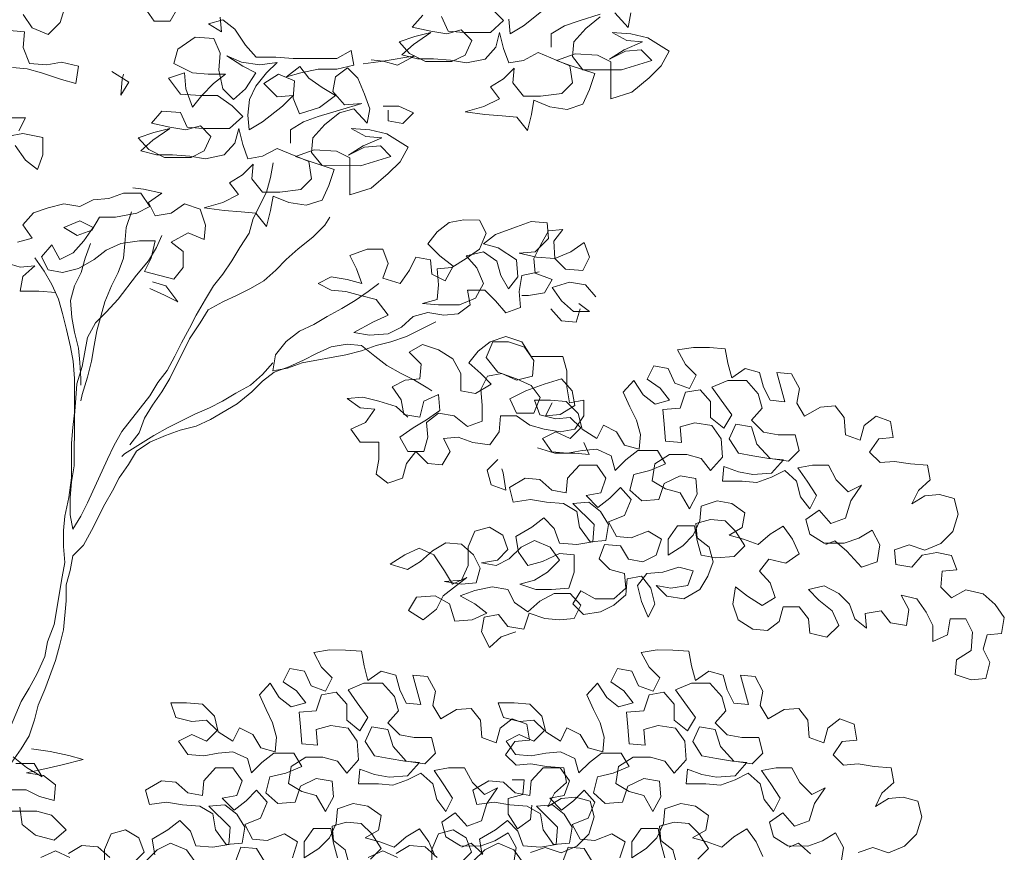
# Model space of a CAD drawing. Header units: metres. Extents: x -1 to 197910, y -70 to 354116.
# Tile 54 of 65: x 122.42 to 125.13, y 21.15 to 23.45. Entities that reach past the tile are written whole.
import ezdxf

# ---------------------------------------------------------------- set-up
doc = ezdxf.new("R2010")
doc.units = ezdxf.units.M
doc.layers.add('N-WE-AL-DETAIL-G', color=7, linetype='Continuous', lineweight=9)

# ---------------------------------------------------------------- blocks, each defined once
blk = doc.blocks.new('Boom_zijaanzicht')
at = {"color": 0, "ltscale": 0.05, "flags": 128}
for points in [[(0.1445, 9.7109), (0.1846, 9.7072), (0.2246, 9.6962), (0.2793, 9.678), (0.3194, 9.667), (0.3267, 9.7144), (0.2793, 9.7253), (0.2392, 9.7181), (0.1919, 9.7218), (0.1737, 9.7655), (0.1774, 9.8093), (0.1263, 9.813)], [(0.2904, 9.882), (0.2758, 9.8347), (0.2429, 9.8019), (0.1992, 9.8202), (0.1738, 9.8566)], [(1.6061, 9.8687), (1.5514, 9.8251), (1.515, 9.8032), (1.5114, 9.8433)], [(1.4677, 9.8689), (1.4968, 9.8397), (1.4603, 9.8069), (1.3874, 9.807), (1.3437, 9.8107), (1.3255, 9.8508)], [(1.2745, 9.8545), (1.2453, 9.8217), (1.2963, 9.8107), (1.34, 9.8034), (1.3801, 9.8143), (1.4093, 9.7851), (1.391, 9.745), (1.3546, 9.7268), (1.2817, 9.7269), (1.238, 9.7488), (1.2088, 9.7816), (1.2526, 9.7962), (1.2963, 9.8071), (1.2489, 9.7743), (1.2161, 9.7452), (1.2598, 9.7342), (1.3035, 9.7342), (1.3509, 9.7305), (1.3946, 9.7232), (1.4457, 9.734), (1.4749, 9.7668), (1.4858, 9.8069), (1.4967, 9.7632), (1.5113, 9.7231), (1.5514, 9.7303), (1.5915, 9.7521), (1.6789, 9.7156), (1.6861, 9.6682), (1.657, 9.6391), (1.5986, 9.6319), (1.5513, 9.6319), (1.5221, 9.6684), (1.5258, 9.7085), (1.4966, 9.6793), (1.4602, 9.6575), (1.4857, 9.6247), (1.4419, 9.6029), (1.3909, 9.5883), (1.4455, 9.581), (1.4929, 9.5773), (1.533, 9.5736), (1.5621, 9.5371), (1.5731, 9.5809), (1.5804, 9.6209), (1.6241, 9.6027), (1.6715, 9.5954), (1.7152, 9.6099), (1.7335, 9.65), (1.7481, 9.6937), (1.6825, 9.7156), (1.6425, 9.7302), (1.6935, 9.7484), (1.7554, 9.7447), (1.7919, 9.7264), (1.7918, 9.6244), (1.8501, 9.6426), (1.8975, 9.6826), (1.9304, 9.7154), (1.9523, 9.7554), (1.894, 9.7919), (1.8466, 9.8029), (1.7956, 9.8066), (1.8357, 9.7847), (1.8794, 9.781), (1.8283, 9.7592), (1.7882, 9.7337), (1.832, 9.7556), (1.8757, 9.7592), (1.9049, 9.73), (1.821, 9.7045), (1.7153, 9.7046), (1.6862, 9.7411), (1.6899, 9.7812), (1.7227, 9.8176), (1.7628, 9.8504)], [(1.8029, 9.8613), (1.8393, 9.8211), (1.8467, 9.8612)], [(1.7628, 9.8577), (1.7045, 9.8395), (1.6644, 9.825), (1.628, 9.8031), (1.6279, 9.7667)], [(0.5091, 9.8746), (0.5345, 9.8381), (0.5783, 9.838), (0.6002, 9.8745)], [(0.7168, 9.8489), (0.7204, 9.8088), (0.6839, 9.8307), (0.724, 9.8416), (0.7568, 9.816), (0.7859, 9.7723), (0.8151, 9.7394), (0.8697, 9.7394), (0.9171, 9.7357), (1.0374, 9.7356), (1.0775, 9.7574), (1.0847, 9.7173), (1.0373, 9.7064), (0.9863, 9.7065), (0.9389, 9.6956), (0.8988, 9.6847), (0.9353, 9.7138), (0.9608, 9.681), (0.9972, 9.6554), (1.0336, 9.6335), (0.9899, 9.6008), (0.9352, 9.5826), (0.917, 9.6264), (0.9207, 9.6737), (0.877, 9.692), (0.8368, 9.6665), (0.8733, 9.6301), (0.917, 9.6337), (0.8878, 9.6045), (0.8331, 9.5608), (0.7966, 9.539), (0.793, 9.5791), (0.7967, 9.6228), (0.815, 9.6593), (0.8442, 9.6957), (0.8733, 9.7248), (0.826, 9.7176), (0.7749, 9.7249), (0.7349, 9.7432), (0.7786, 9.714), (0.815, 9.6957), (0.7858, 9.652), (0.753, 9.6229), (0.7239, 9.6521), (0.713, 9.7031), (0.7167, 9.7505), (0.6985, 9.7906), (0.6475, 9.7943), (0.6001, 9.7615), (0.5891, 9.7214), (0.6401, 9.6959), (0.6838, 9.6922), (0.7312, 9.6921), (0.6984, 9.6667), (0.6655, 9.6339), (0.64, 9.6011), (0.6218, 9.6521), (0.6182, 9.6959), (0.5745, 9.6813), (0.6072, 9.6376), (0.6619, 9.6339), (0.7093, 9.6338), (0.7493, 9.6047), (0.7785, 9.5755), (0.742, 9.5427), (0.6691, 9.5428), (0.6254, 9.5465), (0.6072, 9.5866), (0.5562, 9.5903), (0.527, 9.5575), (0.578, 9.5465), (0.6217, 9.5392), (0.6618, 9.5501), (0.6909, 9.5209), (0.6727, 9.4808), (0.6362, 9.4626), (0.5633, 9.4627), (0.5196, 9.4846), (0.4905, 9.5174), (0.5342, 9.532), (0.578, 9.5429), (0.5306, 9.5101), (0.4978, 9.481), (0.5415, 9.47), (0.5852, 9.47), (0.6326, 9.4663), (0.6763, 9.4589), (0.7273, 9.4698), (0.7565, 9.5026), (0.7675, 9.5427), (0.7784, 9.4989), (0.7929, 9.4588), (0.833, 9.4661), (0.8731, 9.4879), (0.9606, 9.4514), (0.9678, 9.404), (0.9386, 9.3749), (0.8803, 9.3677), (0.8329, 9.3677), (0.8038, 9.4042), (0.8075, 9.4442), (0.7783, 9.4151), (0.7418, 9.3933), (0.7673, 9.3605), (0.7236, 9.3386), (0.6725, 9.3241), (0.7272, 9.3168), (0.7746, 9.3131), (0.8147, 9.3094), (0.8438, 9.2729), (0.8548, 9.3167), (0.8621, 9.3567), (0.9058, 9.3385), (0.9532, 9.3311), (0.9969, 9.3457), (1.0152, 9.3858), (1.0298, 9.4295), (0.9642, 9.4514), (0.9241, 9.466), (0.9752, 9.4842), (1.0371, 9.4805), (1.0735, 9.4622), (1.0735, 9.3602), (1.1318, 9.3784), (1.1792, 9.4184), (1.212, 9.4512), (1.2339, 9.4912), (1.1756, 9.5277), (1.1283, 9.5387), (1.0773, 9.5424), (1.1173, 9.5205), (1.1611, 9.5168), (1.11, 9.495), (1.0699, 9.4695), (1.1137, 9.4913), (1.1574, 9.4949), (1.1865, 9.4658), (1.1027, 9.4403), (0.997, 9.4404), (0.9679, 9.4769), (0.9716, 9.517), (1.0044, 9.5534), (1.0445, 9.5862), (1.0846, 9.5971), (1.121, 9.5569), (1.1283, 9.597), (1.1138, 9.6371), (1.0956, 9.6809), (1.0665, 9.71), (1.0337, 9.6846), (1.0263, 9.6445), (1.0591, 9.608), (1.1065, 9.6116), (1.0445, 9.5935), (0.9862, 9.5753), (0.9461, 9.5607), (0.9096, 9.5389), (0.9096, 9.5025)], [(1.1102, 9.7209), (1.1649, 9.7282), (1.2524, 9.7427), (1.205, 9.7172), (1.1649, 9.7282), (1.1321, 9.7319)], [(0.4178, 9.6997), (0.4651, 9.6705), (0.4432, 9.6341), (0.4469, 9.6778), (0.4506, 9.6924)], [(1.1648, 9.6043), (1.2085, 9.6042), (1.2486, 9.586), (1.2194, 9.5568), (1.1793, 9.5642), (1.1793, 9.5933)], [(0.1334, 9.5724), (0.1808, 9.5724), (0.1625, 9.5359)], [(0.1516, 9.4959), (0.1807, 9.4558), (0.2135, 9.4302), (0.2281, 9.4703), (0.2281, 9.5177), (0.1735, 9.5286), (0.1334, 9.5214)], [(0.8622, 9.4478), (0.8548, 9.4078), (0.8439, 9.3677), (0.8074, 9.2948), (0.7964, 9.2548), (0.7708, 9.2147), (0.7489, 9.1783), (0.7234, 9.1418), (0.6979, 9.1091), (0.676, 9.0726), (0.6504, 9.0289), (0.6322, 8.9925), (0.6102, 8.9524), (0.592, 8.916), (0.5701, 8.876), (0.5445, 8.8432), (0.5227, 8.8068), (0.446, 8.7084), (0.4241, 8.6684), (0.4059, 8.6319), (0.3511, 8.5117), (0.3328, 8.4753), (0.3109, 8.4389), (0.3037, 8.479), (0.3037, 8.5263), (0.3074, 8.5701), (0.3147, 8.6138), (0.3149, 8.7523), (0.3186, 8.7997), (0.3222, 8.8397), (0.3369, 8.8871), (0.3515, 8.9673), (0.3734, 9.0073), (0.4026, 9.0365), (0.4354, 9.0729), (0.4865, 9.1384), (0.5193, 9.1785), (0.5412, 9.2149), (0.5559, 9.2477)], [(0.2642, 9.0912), (0.2168, 9.0949), (0.1658, 9.095), (0.1731, 9.1351), (0.2059, 9.1642), (0.1658, 9.1606), (0.1185, 9.1752)], [(0.1586, 9.2298), (0.1987, 9.2407), (0.1732, 9.2772), (0.2024, 9.31), (0.2425, 9.3245), (0.2863, 9.3354), (0.33, 9.3281), (0.3664, 9.3463), (0.4102, 9.3499), (0.4503, 9.3644), (0.4977, 9.3644), (0.5231, 9.3279), (0.4867, 9.3097), (0.4283, 9.2988), (0.3846, 9.2989), (0.3627, 9.2624), (0.3226, 9.2479), (0.2862, 9.2698), (0.3299, 9.288), (0.3664, 9.2697), (0.3408, 9.2333), (0.3116, 9.2005), (0.2752, 9.1823), (0.2534, 9.2225), (0.2242, 9.1897), (0.2424, 9.1532), (0.2824, 9.1459), (0.3262, 9.1568), (0.3699, 9.1823), (0.4028, 9.2077), (0.4429, 9.2259), (0.4939, 9.2332), (0.5376, 9.2331), (0.5266, 9.1858), (0.5084, 9.1493), (0.5885, 9.1274), (0.6141, 9.1602), (0.6141, 9.2039), (0.5813, 9.2294), (0.6287, 9.2549), (0.6725, 9.2366), (0.6761, 9.2767), (0.6616, 9.3205), (0.6179, 9.3351), (0.5814, 9.3096), (0.5377, 9.3024), (0.5195, 9.3388), (0.556, 9.3643), (0.5049, 9.3753), (0.4758, 9.379)], [(0.4721, 9.3134), (0.4575, 9.2696), (0.4538, 9.2259), (0.4501, 9.1858), (0.4355, 9.1458), (0.4172, 9.1093), (0.399, 9.0656), (0.377, 8.9855), (0.3697, 8.9454), (0.3624, 8.9017), (0.3514, 8.8579), (0.3368, 8.8106), (0.3331, 8.7923)], [(0.4679, 8.672), (0.4934, 8.7047), (0.508, 8.7448), (0.5299, 8.7812), (0.5555, 8.8177), (0.5774, 8.8541), (0.6321, 8.9634), (0.6613, 9.0071), (0.6832, 9.0435), (0.7233, 9.0653), (0.7634, 9.0835), (0.7999, 9.1017), (0.8364, 9.1235), (0.8692, 9.1526), (0.8984, 9.1818), (0.9312, 9.2109), (0.9713, 9.2437), (1.0041, 9.2764), (1.0187, 9.2983)], [(1.5944, 9.1483), (1.547, 9.1374), (1.5397, 9.0937), (1.5433, 9.05), (1.5032, 9.0354), (1.4741, 9.0683), (1.4449, 9.0975), (1.3976, 9.0975), (1.4048, 9.0574), (1.372, 9.0319), (1.3319, 9.0283), (1.2882, 9.0356), (1.2481, 9.0247), (1.2152, 8.9956), (1.1788, 8.9774), (1.1278, 8.9738), (1.084, 8.9812), (1.1387, 9.0103), (1.1788, 9.0285), (1.1461, 9.0722), (1.1024, 9.0832), (1.0623, 9.0942), (1.0222, 9.0978), (0.9858, 9.1161), (1.0222, 9.1343), (1.0659, 9.127), (1.106, 9.116), (1.0915, 9.1561), (1.0733, 9.1925), (1.1207, 9.2107), (1.1644, 9.2107), (1.179, 9.1706), (1.1643, 9.1305), (1.2117, 9.1159), (1.2373, 9.1523), (1.2555, 9.1887), (1.2956, 9.1814), (1.2992, 9.1413), (1.3356, 9.1231), (1.3575, 9.1631), (1.3211, 9.1923), (1.2883, 9.2251), (1.3139, 9.2579), (1.3467, 9.2834), (1.3868, 9.2907), (1.4305, 9.2906), (1.4487, 9.2542), (1.4305, 9.2104), (1.394, 9.185), (1.3539, 9.1595), (1.3138, 9.1559), (1.3174, 9.1121), (1.3137, 9.0721), (1.2736, 9.0612), (1.3173, 9.0575), (1.3757, 9.0574), (1.4194, 9.0756), (1.4413, 9.1157), (1.4231, 9.1594), (1.394, 9.1923), (1.4414, 9.2031), (1.4778, 9.1776), (1.4887, 9.1375), (1.5105, 9.101), (1.5361, 9.1338), (1.5325, 9.1812), (1.4815, 9.214), (1.4414, 9.225), (1.4742, 9.2505), (1.5326, 9.2723), (1.5727, 9.2868), (1.6164, 9.2832), (1.62, 9.2394), (1.5835, 9.203), (1.5398, 9.1994), (1.5871, 9.1884), (1.6382, 9.1847), (1.6819, 9.2029), (1.7184, 9.2284), (1.7329, 9.1883), (1.7147, 9.1519), (1.6673, 9.1556), (1.6382, 9.1847), (1.6346, 9.2321), (1.6601, 9.2649), (1.62, 9.2613), (1.5981, 9.2212), (1.5799, 9.1848), (1.5835, 9.1447), (1.6308, 9.1264), (1.6089, 9.09), (1.5652, 9.0828), (1.547, 9.0828)], [(0.359, 9.226), (0.3444, 9.1859), (0.3335, 9.1458), (0.3152, 9.1094), (0.3042, 9.0693), (0.3078, 9.022), (0.3151, 8.9819), (0.326, 8.9381), (0.3296, 8.898), (0.3332, 8.8543), (0.3332, 8.8361)], [(0.2059, 9.1861), (0.2314, 9.1496), (0.2533, 9.1131), (0.2714, 9.073), (0.2823, 9.0329), (0.2932, 8.9892), (0.3041, 8.9418), (0.3114, 8.9017), (0.315, 8.8543), (0.3149, 8.7596), (0.3112, 8.7195), (0.3075, 8.6758), (0.3074, 8.581), (0.3001, 8.5263), (0.2891, 8.4753), (0.2854, 8.4352), (0.2854, 8.3915), (0.289, 8.3478), (0.2817, 8.3077), (0.2597, 8.1765), (0.2414, 8.1292), (0.2341, 8.0891), (0.2122, 8.0417), (0.1903, 8.0017), (0.1684, 7.9652), (0.1319, 7.8778)], [(0.5229, 9.1019), (0.563, 9.0837), (0.5994, 9.0654), (0.5667, 9.1092), (0.5302, 9.1202)], [(1.31, 9.0101), (1.2298, 8.9701), (1.1861, 8.9556), (1.146, 8.9447), (1.1059, 8.9301), (1.0621, 8.9192), (0.9418, 8.8975), (0.9017, 8.8829), (0.8616, 8.8757), (0.869, 8.9194), (0.8982, 8.9558), (0.9346, 8.9849), (0.9747, 9.0031), (1.0112, 9.025), (1.0513, 9.0468), (1.0878, 9.0686), (1.1242, 9.0941), (1.1534, 9.1159)], [(1.751, 9.079), (1.7219, 9.1118), (1.6782, 9.1191), (1.6308, 9.1046), (1.6563, 9.0681), (1.689, 9.0389), (1.7328, 9.0389), (1.7036, 9.0608)], [(1.6271, 9.0463), (1.6562, 9.0134), (1.6963, 9.0098), (1.7073, 9.0462)], [(0.1427, 7.7976), (0.1683, 7.834), (0.1902, 7.8705), (0.2048, 7.9142), (0.2157, 7.9543), (0.234, 7.998), (0.2632, 8.0781), (0.2742, 8.1182), (0.2852, 8.1619), (0.2925, 8.2421), (0.2926, 8.2858), (0.3036, 8.3259), (0.3109, 8.366), (0.3401, 8.3951), (0.362, 8.4352), (0.3985, 8.508), (0.4204, 8.5445), (0.4386, 8.5809), (0.4642, 8.6173), (0.4861, 8.6537), (0.5225, 8.6792), (0.5663, 8.6974), (0.6064, 8.7119), (0.6501, 8.7228), (0.6902, 8.741), (0.7632, 8.7847), (0.8033, 8.8174), (0.8325, 8.8466), (0.8653, 8.872), (0.9054, 8.8866), (0.9455, 8.9048), (0.9819, 8.923), (1.022, 8.9411), (1.0658, 8.9484), (1.1059, 8.9447), (1.1423, 8.9155), (1.1751, 8.89), (1.2151, 8.8681), (1.2516, 8.8498), (1.288, 8.8279), (1.2989, 8.8206)], [(1.2332, 8.7478), (1.2005, 8.777), (1.1531, 8.7916), (1.1094, 8.8026), (1.0656, 8.799), (1.1021, 8.7734), (1.1422, 8.7697), (1.1166, 8.7333), (1.0765, 8.7151), (1.102, 8.6787), (1.153, 8.6786), (1.153, 8.6312), (1.1456, 8.5912), (1.1784, 8.5656), (1.2185, 8.5802), (1.2295, 8.6202), (1.255, 8.653), (1.2878, 8.6202), (1.3279, 8.6165), (1.3498, 8.6529), (1.3316, 8.6894), (1.3717, 8.693), (1.4117, 8.6784), (1.4591, 8.6711), (1.4847, 8.7075), (1.4883, 8.7512), (1.5321, 8.7512), (1.5685, 8.7256), (1.6086, 8.7147), (1.6523, 8.7073), (1.6924, 8.7146), (1.7179, 8.751), (1.718, 8.7947), (1.6779, 8.7875), (1.6706, 8.8312), (1.6707, 8.8749), (1.6598, 8.915), (1.5723, 8.9151), (1.5468, 8.9552), (1.5031, 8.9699), (1.4594, 8.9553), (1.4266, 8.9298), (1.401, 8.8971), (1.4338, 8.8679), (1.4629, 8.8387), (1.4192, 8.8132), (1.3791, 8.8205), (1.3791, 8.8679), (1.3573, 8.908), (1.3172, 8.9336), (1.2735, 8.9482), (1.237, 8.9264), (1.2698, 8.8935), (1.2661, 8.8534), (1.226, 8.8498), (1.1896, 8.8317), (1.2151, 8.7952), (1.2223, 8.7551), (1.266, 8.7478), (1.277, 8.7915), (1.3171, 8.8097), (1.3207, 8.7659), (1.2843, 8.7405), (1.2478, 8.7186), (1.2113, 8.6931), (1.2332, 8.653), (1.2769, 8.653), (1.2879, 8.6931), (1.2842, 8.7332), (1.3171, 8.7586), (1.3608, 8.7513), (1.3972, 8.7221), (1.4373, 8.7367), (1.4374, 8.7804), (1.4337, 8.8241), (1.452, 8.8606), (1.4921, 8.8678), (1.5322, 8.8496), (1.5759, 8.8605), (1.5796, 8.9042), (1.5541, 8.9406), (1.5104, 8.9553), (1.4667, 8.9553), (1.4484, 8.9116), (1.4812, 8.8715), (1.5322, 8.8532), (1.5722, 8.8349), (1.5977, 8.8021), (1.5795, 8.7584), (1.5321, 8.7585), (1.5139, 8.7986), (1.5577, 8.8204), (1.6087, 8.8386), (1.6561, 8.8531), (1.6852, 8.8203), (1.6925, 8.7802), (1.6523, 8.7547), (1.6123, 8.7511), (1.6305, 8.7875)], [(1.5304, 8.157), (1.4903, 8.1424), (1.4575, 8.1133), (1.4356, 8.157), (1.443, 8.1971), (1.4831, 8.2044), (1.5085, 8.1716), (1.5523, 8.1642), (1.5669, 8.2079), (1.6106, 8.1933), (1.6507, 8.1896), (1.6908, 8.1933), (1.709, 8.2297), (1.6799, 8.2625), (1.6362, 8.2625), (1.5961, 8.2407), (1.5632, 8.2116), (1.5268, 8.2371), (1.5086, 8.2736), (1.4649, 8.2809), (1.4175, 8.27), (1.3774, 8.2555), (1.4175, 8.2336), (1.4503, 8.2081), (1.4102, 8.1899), (1.3628, 8.1863), (1.3482, 8.2337), (1.3082, 8.2556), (1.2571, 8.252), (1.2352, 8.2155), (1.2753, 8.19), (1.3118, 8.2191), (1.33, 8.2555), (1.3957, 8.3065), (1.3556, 8.2883), (1.3337, 8.3248), (1.3046, 8.3685), (1.2646, 8.3868), (1.2245, 8.3686), (1.1843, 8.3431), (1.2317, 8.3285), (1.2682, 8.3503), (1.301, 8.3795), (1.3375, 8.4013), (1.3812, 8.3976), (1.414, 8.3684), (1.4321, 8.332), (1.4212, 8.2919), (1.3811, 8.2883), (1.3337, 8.2956), (1.3811, 8.2992), (1.3994, 8.3393), (1.3994, 8.3903), (1.4177, 8.434), (1.4578, 8.4449), (1.4942, 8.423), (1.5087, 8.3829), (1.4795, 8.3538), (1.4358, 8.3466), (1.4759, 8.3392), (1.5123, 8.3574), (1.5452, 8.3902), (1.5816, 8.4084), (1.6253, 8.3901), (1.6508, 8.3536), (1.618, 8.3209), (1.5815, 8.299), (1.5414, 8.2881), (1.5852, 8.2735), (1.6289, 8.2735), (1.6763, 8.2771), (1.6909, 8.3208), (1.6909, 8.3682), (1.6508, 8.3719), (1.6034, 8.35), (1.5633, 8.3391), (1.5379, 8.3756), (1.5306, 8.4194), (1.5744, 8.4448), (1.6072, 8.4703), (1.6363, 8.4411), (1.6509, 8.401), (1.6982, 8.3973), (1.742, 8.4046), (1.7457, 8.452), (1.6874, 8.5103), (1.7311, 8.5139), (1.7639, 8.4884), (1.7858, 8.4519), (1.7784, 8.4082), (1.7347, 8.4046), (1.7056, 8.4447), (1.6983, 8.4884), (1.6619, 8.5103), (1.6145, 8.514), (1.5708, 8.5214), (1.5234, 8.5141), (1.5125, 8.5542), (1.5563, 8.5797), (1.5964, 8.576), (1.6291, 8.5468), (1.6692, 8.5395), (1.6729, 8.5796), (1.7057, 8.616), (1.7531, 8.6159), (1.7786, 8.5795), (1.764, 8.5394), (1.7239, 8.5321), (1.7566, 8.4993), (1.7895, 8.5248), (1.8186, 8.5539), (1.8478, 8.5211), (1.8295, 8.4774), (1.7858, 8.4592), (1.8076, 8.4191), (1.8477, 8.4154), (1.8951, 8.4336), (1.9315, 8.4117), (1.9169, 8.368), (1.8804, 8.3498), (1.8403, 8.3571), (1.8185, 8.3936), (1.7748, 8.3973), (1.7602, 8.3572), (1.7893, 8.328), (1.8294, 8.317), (1.833, 8.2769), (1.8001, 8.2478), (1.7491, 8.2479), (1.7091, 8.2698), (1.6872, 8.2333), (1.7163, 8.2042), (1.7637, 8.2114), (1.8001, 8.2296), (1.833, 8.2587), (1.8366, 8.3025), (1.8767, 8.3097), (1.9022, 8.2769), (1.9131, 8.2331), (1.8949, 8.1967), (1.8767, 8.2405), (1.8658, 8.2842), (1.8913, 8.317), (1.9351, 8.3206), (1.9788, 8.3351), (2.0189, 8.3242), (2.0043, 8.2841), (1.9569, 8.2768), (1.9168, 8.2842), (1.9459, 8.255), (1.9933, 8.2476), (2.0371, 8.2731), (2.059, 8.3095), (2.0736, 8.3496), (2.0627, 8.3897), (2.0299, 8.4152), (2.0263, 8.4553), (2.0664, 8.4662), (2.1065, 8.4626), (2.1356, 8.4334), (2.1611, 8.3933), (2.1319, 8.3641), (2.0809, 8.3605), (2.0408, 8.3679), (2.0299, 8.408), (2.0226, 8.4481), (1.9753, 8.4481), (1.9497, 8.4117), (1.9497, 8.3679), (1.9898, 8.3934), (2.019, 8.4225), (2.0372, 8.4626), (2.0409, 8.5027), (2.0847, 8.5172), (2.1247, 8.5099), (2.1612, 8.4844), (2.1538, 8.4443), (2.1174, 8.4225), (2.1574, 8.4115), (2.1975, 8.3969), (2.2303, 8.426), (2.2668, 8.4478), (2.2923, 8.4114), (2.3105, 8.3713), (2.274, 8.3458), (2.2266, 8.3568), (2.2011, 8.324), (2.2302, 8.2912), (2.2448, 8.2511), (2.2083, 8.2292), (2.1682, 8.2548), (2.1355, 8.2803), (2.1281, 8.2329), (2.1427, 8.1892), (2.1827, 8.1637), (2.2228, 8.16), (2.2556, 8.1855), (2.2666, 8.2255), (2.3103, 8.2255), (2.3358, 8.1927), (2.3394, 8.1526), (2.3868, 8.1416), (2.4196, 8.1744), (2.4014, 8.2145), (2.365, 8.2437), (2.3359, 8.2728), (2.3796, 8.2837), (2.4197, 8.2618), (2.4488, 8.2326), (2.4634, 8.1925), (2.4961, 8.167), (2.4925, 8.2071), (2.5363, 8.2143), (2.5618, 8.1815), (2.6055, 8.1742), (2.6128, 8.2179), (2.591, 8.258), (2.6347, 8.2471), (2.6602, 8.2106), (2.6784, 8.1741), (2.6783, 8.1304), (2.7184, 8.1486), (2.7258, 8.1923), (2.7695, 8.1923), (2.7877, 8.1558), (2.784, 8.1048), (2.7439, 8.0793), (2.7402, 8.0392), (2.7839, 8.0246), (2.824, 8.0282), (2.835, 8.0719), (2.8168, 8.1084), (2.8278, 8.1485), (2.8678, 8.1521), (2.8752, 8.1958), (2.8497, 8.2323), (2.8169, 8.2615), (2.7696, 8.2724), (2.7295, 8.2506), (2.7003, 8.2798), (2.704, 8.3235), (2.7441, 8.3271), (2.7296, 8.3672), (2.6895, 8.3746), (2.6494, 8.3673), (2.6202, 8.3345), (2.5765, 8.3419), (2.5729, 8.382), (2.613, 8.3965), (2.6567, 8.3819), (2.7004, 8.4001), (2.7333, 8.4328), (2.7479, 8.4802), (2.737, 8.5239), (2.6969, 8.5349), (2.6568, 8.5313), (2.6204, 8.5095), (2.6386, 8.5459), (2.6714, 8.575), (2.6642, 8.6151), (2.6168, 8.6188), (2.5731, 8.6261), (2.533, 8.6225), (2.5039, 8.6517), (2.5294, 8.6881), (2.5695, 8.6917), (2.5623, 8.7355), (2.5222, 8.7501), (2.4894, 8.7246), (2.4784, 8.6845), (2.4383, 8.6991), (2.4347, 8.7465), (2.4092, 8.7793), (2.3691, 8.7757), (2.3254, 8.7503), (2.3036, 8.7867), (2.3109, 8.8268), (2.2891, 8.8669), (2.249, 8.8706), (2.2708, 8.7904), (2.2307, 8.7941), (2.2125, 8.8305), (2.2016, 8.8706), (2.1615, 8.8816), (2.125, 8.8561), (2.1142, 8.8962), (2.1069, 8.9363), (2.0632, 8.94), (2.0194, 8.94), (1.9757, 8.9328), (1.9975, 8.8927), (2.0267, 8.8635), (2.0084, 8.8271), (1.9683, 8.8417), (1.9501, 8.8818), (1.9101, 8.8891), (1.8918, 8.8527), (1.9282, 8.8272), (1.9537, 8.7943), (1.9136, 8.7834), (1.8808, 8.809), (1.8554, 8.8491), (1.8262, 8.8163), (1.8444, 8.7762), (1.8626, 8.7397), (1.8734, 8.6997), (1.8698, 8.6596), (1.8297, 8.6705), (1.8079, 8.707), (1.7714, 8.7253), (1.7532, 8.6888), (1.7131, 8.7144), (1.7022, 8.7581), (1.6694, 8.7909), (1.6257, 8.7946), (1.582, 8.7947), (1.5965, 8.7546), (1.6403, 8.7436), (1.6803, 8.7472), (1.7095, 8.718), (1.6803, 8.6889), (1.6402, 8.7072), (1.6038, 8.689), (1.6292, 8.6525), (1.673, 8.6488), (1.7131, 8.6561), (1.7531, 8.6597), (1.7932, 8.6414), (1.8041, 8.6013), (1.8333, 8.6304), (1.8661, 8.6559), (1.9208, 8.6559), (1.9426, 8.6194), (1.8989, 8.6012), (1.8551, 8.5903), (1.8442, 8.5466), (1.8769, 8.5174), (1.9243, 8.521), (1.9389, 8.5648), (1.9827, 8.5866), (2.0264, 8.5792), (2.03, 8.5355), (2.0081, 8.4954), (1.9826, 8.5392), (1.9426, 8.5502), (1.9061, 8.5721), (1.9135, 8.6194), (1.9536, 8.6449), (2.0009, 8.6449), (2.041, 8.6339), (2.0665, 8.6011), (2.0993, 8.6375), (2.0957, 8.6885), (2.0703, 8.725), (2.0229, 8.7323), (1.9828, 8.7214), (1.9864, 8.6777), (1.9427, 8.6814), (1.9391, 8.7287), (1.9355, 8.7688), (1.9828, 8.7724), (1.9975, 8.8162), (2.0376, 8.8234), (2.0667, 8.7906), (2.0666, 8.7468), (2.1031, 8.7177), (2.125, 8.7541), (2.0958, 8.7942), (2.0704, 8.8307), (2.1141, 8.8488), (2.1651, 8.8488), (2.1979, 8.8123), (2.2088, 8.7722), (2.1796, 8.7395), (2.2124, 8.7066), (2.2525, 8.6993), (2.2998, 8.6993), (2.3107, 8.6555), (2.2815, 8.6264), (2.2305, 8.6337), (2.1941, 8.6738), (2.1796, 8.7212), (2.1359, 8.7286), (2.1176, 8.6885), (2.1431, 8.6484), (2.1832, 8.6411), (2.2269, 8.6337), (2.267, 8.63), (2.2341, 8.5936), (2.1831, 8.59), (2.143, 8.5974), (2.103, 8.612), (2.0993, 8.5719), (2.1539, 8.5718), (2.194, 8.5682), (2.2341, 8.5827), (2.2706, 8.6009), (2.3034, 8.5717), (2.3143, 8.528), (2.3397, 8.4951), (2.358, 8.5316), (2.3325, 8.5717), (2.307, 8.6081), (2.3471, 8.6154), (2.3909, 8.6154), (2.4127, 8.5752), (2.4455, 8.5424), (2.4819, 8.5606), (2.4527, 8.5169), (2.4381, 8.4695), (2.398, 8.455), (2.3652, 8.4915), (2.3288, 8.466), (2.3397, 8.4259), (2.3797, 8.4004), (2.4344, 8.4003), (2.4745, 8.4148), (2.511, 8.4367), (2.5328, 8.3966), (2.5255, 8.3492), (2.4817, 8.3347), (2.4417, 8.3784), (2.4089, 8.4076), (2.3834, 8.3967)], [(0.8617, 8.8976), (0.8325, 8.8648), (0.7996, 8.8357), (0.7595, 8.8138), (0.7231, 8.792), (0.6866, 8.7738), (0.6465, 8.7556), (0.5736, 8.7192), (0.5335, 8.6974), (0.4533, 8.6465), (0.446, 8.6392)], [(1.5903, 8.6636), (1.6377, 8.649), (1.6923, 8.649), (1.7324, 8.6453), (1.7179, 8.6781)], [(1.4809, 8.6309), (1.4518, 8.6018), (1.4627, 8.5617), (1.5027, 8.5471), (1.4955, 8.5945), (1.4919, 8.6054)], [(0.3028, 7.5351), (0.2628, 7.5533), (0.2227, 7.5352)], [(0.2992, 7.546), (0.3357, 7.5679), (0.3794, 7.5642), (0.4122, 7.535)], [(0.3976, 7.5058), (0.3976, 7.5569), (0.4159, 7.6006), (0.456, 7.6115), (0.4924, 7.5896), (0.5069, 7.5495), (0.4777, 7.5203)], [(0.5105, 7.524), (0.5434, 7.5567), (0.5798, 7.5749), (0.6235, 7.5567), (0.649, 7.5202)], [(0.5361, 7.5422), (0.5288, 7.5859), (0.5726, 7.6114), (0.6054, 7.6368), (0.6345, 7.6077), (0.6491, 7.5676), (0.6964, 7.5639), (0.7402, 7.5711), (0.7439, 7.6185), (0.6856, 7.6769), (0.7293, 7.6805), (0.7621, 7.6549), (0.784, 7.6185), (0.7766, 7.5747), (0.7329, 7.5711), (0.7038, 7.6112), (0.6965, 7.655), (0.6601, 7.6769), (0.6127, 7.6806), (0.569, 7.6879), (0.5216, 7.6807), (0.5107, 7.7208), (0.5545, 7.7462), (0.5946, 7.7425), (0.6273, 7.7134), (0.6674, 7.706), (0.6711, 7.7461), (0.7039, 7.7825), (0.7513, 7.7825), (0.7768, 7.746), (0.7622, 7.7059), (0.7221, 7.6987), (0.7548, 7.6659), (0.7877, 7.6913), (0.8168, 7.7205), (0.846, 7.6876), (0.8277, 7.6439), (0.784, 7.6258), (0.8058, 7.5856), (0.8459, 7.582), (0.8933, 7.6001), (0.9297, 7.5782), (0.9151, 7.5345)], [(0.8385, 7.5237), (0.8167, 7.5601), (0.773, 7.5638), (0.7584, 7.5237)], [(1.0718, 7.5162), (1.0609, 7.5563), (1.0281, 7.5818), (1.0245, 7.6219), (1.0646, 7.6328), (1.1047, 7.6291), (1.1338, 7.5999), (1.1593, 7.5598), (1.1301, 7.5307)], [(1.039, 7.5344), (1.0281, 7.5745), (1.0208, 7.6146), (0.9735, 7.6146), (0.9479, 7.5782), (0.9479, 7.5345), (0.988, 7.56), (1.0172, 7.5891), (1.0354, 7.6292), (1.0391, 7.6692), (1.0828, 7.6838), (1.1229, 7.6765), (1.1593, 7.6509), (1.152, 7.6108), (1.1156, 7.589), (1.1556, 7.578), (1.1957, 7.5634), (1.2285, 7.5925), (1.265, 7.6144), (1.2905, 7.5779), (1.3087, 7.5378)], [(1.5711, 7.5485), (1.6112, 7.563), (1.6549, 7.5484), (1.6986, 7.5666), (1.7315, 7.5994), (1.7461, 7.6467), (1.7352, 7.6905), (1.6951, 7.7014), (1.655, 7.6978), (1.6186, 7.676), (1.6368, 7.7124), (1.6696, 7.7416), (1.6624, 7.7817), (1.615, 7.7853), (1.5713, 7.7927), (1.5312, 7.7891), (1.5021, 7.8182), (1.5276, 7.8547), (1.5677, 7.8583), (1.5605, 7.902), (1.5204, 7.9166), (1.4876, 7.8911), (1.4766, 7.8511), (1.4365, 7.8657), (1.4329, 7.9131), (1.4074, 7.9459), (1.3673, 7.9423), (1.3236, 7.9168), (1.3018, 7.9533), (1.3091, 7.9933), (1.2873, 8.0335), (1.2472, 8.0371), (1.269, 7.9569), (1.2289, 7.9606), (1.2107, 7.9971), (1.1998, 8.0372), (1.1597, 8.0481), (1.1232, 8.0227), (1.1124, 8.0628), (1.1051, 8.1029), (1.0614, 8.1065), (1.0176, 8.1066), (0.9739, 8.0993), (0.9957, 8.0592), (1.0249, 8.0301), (1.0066, 7.9936), (0.9665, 8.0082), (0.9483, 8.0483), (0.9083, 8.0557), (0.89, 8.0192), (0.9264, 7.9937), (0.9519, 7.9609), (0.9118, 7.95), (0.879, 7.9755), (0.8536, 8.0156), (0.8244, 7.9829), (0.8426, 7.9428), (0.8607, 7.9063), (0.8716, 7.8662), (0.868, 7.8261), (0.8279, 7.8371), (0.8061, 7.8735), (0.7696, 7.8918), (0.7514, 7.8554), (0.7113, 7.8809), (0.7004, 7.9247), (0.6676, 7.9575), (0.6239, 7.9612), (0.5802, 7.9612), (0.5947, 7.9211), (0.6384, 7.9101), (0.6785, 7.9137), (0.7077, 7.8846), (0.6785, 7.8554), (0.6384, 7.8737), (0.602, 7.8555), (0.6274, 7.819), (0.6712, 7.8154), (0.7113, 7.8226), (0.7513, 7.8262), (0.7914, 7.808), (0.8023, 7.7679), (0.8315, 7.797), (0.8643, 7.8225), (0.919, 7.8224), (0.9408, 7.786), (0.8971, 7.7678), (0.8533, 7.7569), (0.8424, 7.7132), (0.8751, 7.684), (0.9225, 7.6876), (0.9371, 7.7313), (0.9809, 7.7531), (1.0246, 7.7458), (1.0282, 7.7021), (1.0063, 7.662), (0.9808, 7.7057), (0.9408, 7.7167), (0.9043, 7.7386), (0.9117, 7.786), (0.9518, 7.8115), (0.9991, 7.8114), (1.0392, 7.8004), (1.0647, 7.7676), (1.0975, 7.804), (1.0939, 7.8551), (1.0685, 7.8915), (1.0211, 7.8989), (0.981, 7.888), (0.9846, 7.8442), (0.9409, 7.8479), (0.9373, 7.8953), (0.9337, 7.9354), (0.981, 7.939), (0.9957, 7.9827), (1.0358, 7.99), (1.0649, 7.9571), (1.0648, 7.9134), (1.1013, 7.8842), (1.1232, 7.9206), (1.094, 7.9607), (1.0686, 7.9972), (1.1123, 8.0154), (1.1633, 8.0153), (1.1961, 7.9789), (1.207, 7.9388), (1.1778, 7.906), (1.2106, 7.8732), (1.2507, 7.8658), (1.298, 7.8658), (1.3089, 7.8221), (1.2797, 7.7929), (1.2287, 7.8003), (1.1923, 7.8404), (1.1778, 7.8878), (1.1341, 7.8951), (1.1158, 7.855), (1.1413, 7.8149), (1.1814, 7.8076), (1.2251, 7.8003), (1.2652, 7.7966), (1.2323, 7.7602), (1.1813, 7.7566), (1.1412, 7.7639), (1.1012, 7.7785), (1.0975, 7.7384), (1.1521, 7.7384), (1.1922, 7.7347), (1.2323, 7.7492), (1.2688, 7.7674), (1.3016, 7.7383), (1.3125, 7.6945), (1.3379, 7.6617), (1.3562, 7.6981), (1.3307, 7.7382), (1.3052, 7.7747), (1.3453, 7.7819), (1.3891, 7.7819), (1.4109, 7.7418), (1.4437, 7.709), (1.4801, 7.7272), (1.4509, 7.6835), (1.4363, 7.6361), (1.3962, 7.6215), (1.3634, 7.658), (1.327, 7.6325), (1.3379, 7.5924), (1.3779, 7.5669), (1.4326, 7.5668), (1.4727, 7.5814), (1.5092, 7.6032), (1.531, 7.5631), (1.5237, 7.5157)], [(1.4399, 7.545), (1.4071, 7.5742), (1.3816, 7.5633)], [(1.2044, 7.5351), (1.1644, 7.5533), (1.1243, 7.5352)], [(1.2008, 7.546), (1.2373, 7.5679), (1.281, 7.5642), (1.3138, 7.535)], [(1.2992, 7.5058), (1.2992, 7.5569), (1.3175, 7.6006), (1.3576, 7.6115), (1.394, 7.5896), (1.4085, 7.5495), (1.3794, 7.5203)], [(1.4122, 7.524), (1.445, 7.5567), (1.4815, 7.5749), (1.5252, 7.5567), (1.5506, 7.5202)], [(1.4377, 7.5422), (1.4304, 7.5859), (1.4742, 7.6114), (1.507, 7.6368), (1.5361, 7.6077), (1.5507, 7.5676), (1.5981, 7.5639), (1.6418, 7.5711), (1.6455, 7.6185), (1.5872, 7.6769), (1.631, 7.6805), (1.6637, 7.6549), (1.6856, 7.6185), (1.6782, 7.5747), (1.6345, 7.5711), (1.6054, 7.6112), (1.5981, 7.655), (1.5617, 7.6769), (1.5143, 7.6806), (1.4706, 7.6879), (1.4232, 7.6807), (1.4123, 7.7208), (1.4561, 7.7462), (1.4962, 7.7425), (1.529, 7.7134), (1.569, 7.706), (1.5727, 7.7461), (1.6056, 7.7825), (1.6529, 7.7825), (1.6784, 7.746), (1.6638, 7.7059), (1.6237, 7.6987), (1.6565, 7.6659), (1.6893, 7.6913), (1.7185, 7.7205), (1.7476, 7.6876), (1.7293, 7.6439), (1.6856, 7.6258), (1.7074, 7.5856), (1.7475, 7.582), (1.7949, 7.6001), (1.8313, 7.5782), (1.8167, 7.5345)], [(1.7402, 7.5237), (1.7183, 7.5601), (1.6746, 7.5638), (1.66, 7.5237)], [(1.9734, 7.5162), (1.9625, 7.5563), (1.9297, 7.5818), (1.9261, 7.6219), (1.9662, 7.6328), (2.0063, 7.6291), (2.0354, 7.5999), (2.0609, 7.5598), (2.0317, 7.5307)], [(1.9406, 7.5344), (1.9297, 7.5745), (1.9225, 7.6146), (1.8751, 7.6146), (1.8495, 7.5782), (1.8495, 7.5345), (1.8896, 7.56), (1.9188, 7.5891), (1.937, 7.6292), (1.9407, 7.6692), (1.9845, 7.6838), (2.0246, 7.6765), (2.061, 7.6509), (2.0536, 7.6108), (2.0172, 7.589), (2.0573, 7.578), (2.0973, 7.5634), (2.1302, 7.5925), (2.1666, 7.6144), (2.1921, 7.5779), (2.2103, 7.5378)], [(2.4727, 7.5485), (2.5128, 7.563), (2.5565, 7.5484), (2.6003, 7.5666), (2.6331, 7.5994), (2.6477, 7.6467), (2.6368, 7.6905), (2.5967, 7.7014), (2.5566, 7.6978), (2.5202, 7.676), (2.5384, 7.7124), (2.5713, 7.7416), (2.564, 7.7817), (2.5166, 7.7853), (2.4729, 7.7927), (2.4328, 7.7891), (2.4037, 7.8182), (2.4292, 7.8547), (2.4693, 7.8583), (2.4621, 7.902), (2.422, 7.9166), (2.3892, 7.8911), (2.3782, 7.8511), (2.3381, 7.8657), (2.3345, 7.9131), (2.3091, 7.9459), (2.269, 7.9423), (2.2252, 7.9168), (2.2034, 7.9533), (2.2107, 7.9933), (2.1889, 8.0335), (2.1488, 8.0371), (2.1706, 7.9569), (2.1305, 7.9606), (2.1123, 7.9971), (2.1014, 8.0372), (2.0613, 8.0481), (2.0249, 8.0227), (2.014, 8.0628), (2.0067, 8.1029), (1.963, 8.1065), (1.9193, 8.1066), (1.8755, 8.0993), (1.8974, 8.0592), (1.9265, 8.0301), (1.9082, 7.9936), (1.8681, 8.0082), (1.85, 8.0483), (1.8099, 8.0557), (1.7916, 8.0192), (1.828, 7.9937), (1.8535, 7.9609), (1.8134, 7.95), (1.7807, 7.9755), (1.7552, 8.0156), (1.726, 7.9829), (1.7442, 7.9428), (1.7624, 7.9063), (1.7733, 7.8662), (1.7696, 7.8261), (1.7295, 7.8371), (1.7077, 7.8735), (1.6712, 7.8918), (1.653, 7.8554), (1.6129, 7.8809), (1.602, 7.9247), (1.5693, 7.9575), (1.5255, 7.9612), (1.4818, 7.9612), (1.4963, 7.9211), (1.5401, 7.9101), (1.5802, 7.9137), (1.6093, 7.8846), (1.5801, 7.8554), (1.54, 7.8737), (1.5036, 7.8555), (1.5291, 7.819), (1.5728, 7.8154), (1.6129, 7.8226), (1.653, 7.8262), (1.693, 7.808), (1.7039, 7.7679), (1.7331, 7.797), (1.7659, 7.8225), (1.8206, 7.8224), (1.8424, 7.786), (1.7987, 7.7678), (1.7549, 7.7569), (1.744, 7.7132), (1.7767, 7.684), (1.8241, 7.6876), (1.8387, 7.7313), (1.8825, 7.7531), (1.9262, 7.7458), (1.9298, 7.7021), (1.9079, 7.662), (1.8824, 7.7057), (1.8424, 7.7167), (1.8059, 7.7386), (1.8133, 7.786), (1.8534, 7.8115), (1.9008, 7.8114), (1.9408, 7.8004), (1.9663, 7.7676), (1.9992, 7.804), (1.9956, 7.8551), (1.9701, 7.8915), (1.9227, 7.8989), (1.8826, 7.888), (1.8862, 7.8442), (1.8425, 7.8479), (1.8389, 7.8953), (1.8353, 7.9354), (1.8827, 7.939), (1.8973, 7.9827), (1.9374, 7.99), (1.9665, 7.9571), (1.9665, 7.9134), (2.0029, 7.8842), (2.0248, 7.9206), (1.9957, 7.9607), (1.9702, 7.9972), (2.0139, 8.0154), (2.0649, 8.0153), (2.0977, 7.9789), (2.1086, 7.9388), (2.0794, 7.906), (2.1122, 7.8732), (2.1523, 7.8658), (2.1997, 7.8658), (2.2105, 7.8221), (2.1814, 7.7929), (2.1304, 7.8003), (2.0939, 7.8404), (2.0794, 7.8878), (2.0357, 7.8951), (2.0174, 7.855), (2.0429, 7.8149), (2.083, 7.8076), (2.1267, 7.8003), (2.1668, 7.7966), (2.134, 7.7602), (2.0829, 7.7566), (2.0429, 7.7639), (2.0028, 7.7785), (1.9991, 7.7384), (2.0538, 7.7384), (2.0938, 7.7347), (2.1339, 7.7492), (2.1704, 7.7674), (2.2032, 7.7383), (2.2141, 7.6945), (2.2396, 7.6617), (2.2578, 7.6981), (2.2323, 7.7382), (2.2069, 7.7747), (2.247, 7.7819), (2.2907, 7.7819), (2.3125, 7.7418), (2.3453, 7.709), (2.3817, 7.7272), (2.3525, 7.6835), (2.3379, 7.6361), (2.2978, 7.6215), (2.2651, 7.658), (2.2286, 7.6325), (2.2395, 7.5924), (2.2796, 7.5669), (2.3342, 7.5668), (2.3743, 7.5814), (2.4108, 7.6032), (2.4326, 7.5631), (2.4253, 7.5157)], [(2.3415, 7.545), (2.3087, 7.5742), (2.2832, 7.5633)], [(0.2118, 7.6627), (0.1171, 7.6628), (0.0442, 7.6556), (-0.036, 7.6484), (-0.1235, 7.6375), (-0.2146, 7.623), (-0.2875, 7.6085), (-0.2437, 7.634), (-0.2145, 7.6813), (-0.1853, 7.725), (-0.178, 7.7651), (-0.178, 7.8161), (-0.1634, 7.8562), (-0.1305, 7.8853), (-0.116, 7.8452), (-0.1306, 7.8052), (-0.178, 7.8016), (-0.1671, 7.7615), (-0.1234, 7.7468), (-0.0869, 7.765), (-0.0687, 7.8015)], [(0.1974, 7.834), (0.2484, 7.8267), (0.2994, 7.8157), (0.3395, 7.8047), (0.2812, 7.7902), (0.2338, 7.7793), (0.1828, 7.7684), (0.2301, 7.7611), (0.2629, 7.7356), (0.2592, 7.6918), (0.2192, 7.7028), (0.1827, 7.7211), (0.139, 7.7211)], [(0.1536, 7.794), (0.2047, 7.7939), (0.2265, 7.7575), (0.1828, 7.783), (0.1464, 7.8122)], [(1.5748, 7.6797), (1.5711, 7.6396), (1.5347, 7.6141), (1.5092, 7.6542), (1.5092, 7.698), (1.5493, 7.7089), (1.553, 7.749), (1.5202, 7.749)], [(0.1645, 7.6737), (0.1717, 7.6263), (0.2081, 7.5971), (0.2591, 7.5825), (0.292, 7.6116), (0.2519, 7.6517), (0.2118, 7.6627)]]:
    blk.add_lwpolyline(points, dxfattribs=at)

msp = doc.modelspace()

# ---------------------------------------------------------------- block references
at = {"layer": 'N-WE-AL-DETAIL-G', "color": 252}
msp.add_blockref('Boom_zijaanzicht', (122.2549, 13.6036), dxfattribs=at)

doc.saveas('drawing.dxf')
